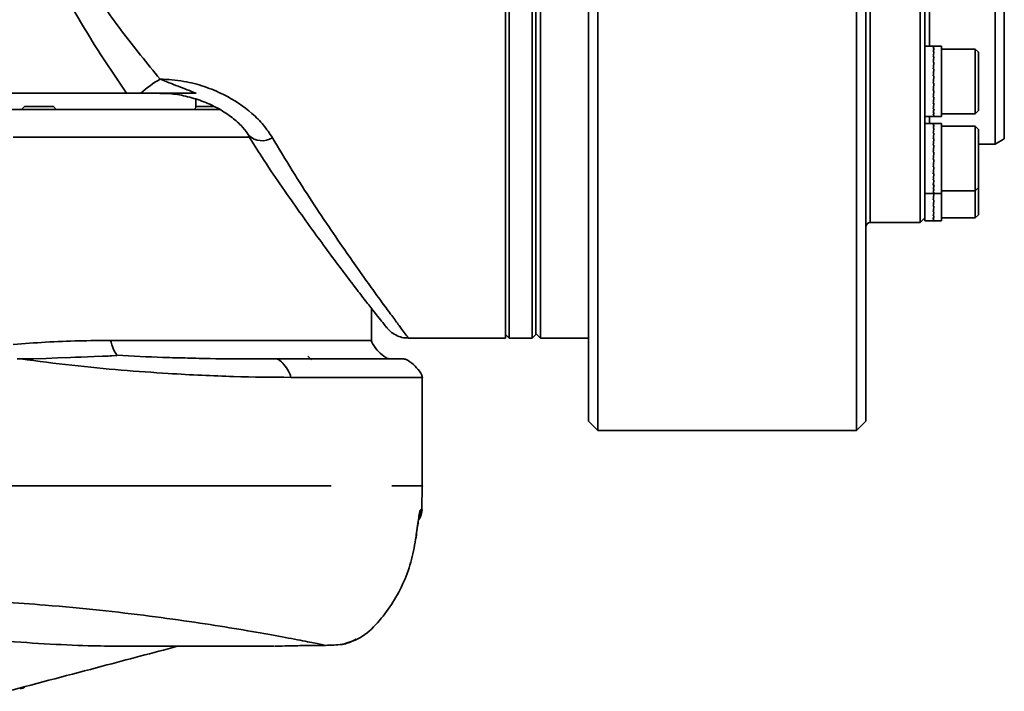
# Model space of a CAD drawing. Header units: millimetres. Extents: x -8713 to 3261, y -18743 to -8704.
# Tile 29 of 154: x -2946 to -2839, y -15488 to -15415. Entities that reach past the tile are written whole.
import ezdxf

# ---------------------------------------------------------------- set-up
doc = ezdxf.new("R2010")
doc.units = ezdxf.units.MM
doc.header["$LTSCALE"] = 10
doc.layers.add('细实线层', color=7, linetype='Continuous')

msp = doc.modelspace()

# ---------------------------------------------------------------- linework, layer by layer
at = {"layer": '细实线层', "linetype": 'Continuous', "lineweight": 35}
for p, q in [((-2892.98, -15339.48), (-2892.98, -15449.48)), ((-2890.48, -15339.48), (-2890.48, -15449.48)), ((-2890.08, -15449.08), (-2890.08, -15339.88)), ((-2889.58, -15339.48), (-2889.58, -15449.48)), ((-2853.88, -15351.98), (-2853.88, -15436.98)), ((-2848.48, -15436.98), (-2848.48, -15351.98)), ((-2840.38, -15428.48), (-2840.38, -15360.48)), ((-2839.38, -15361.06), (-2839.38, -15427.9)), ((-2884.38, -15458.48), (-2884.38, -15394.81)), ((-2854.38, -15394.81), (-2854.38, -15458.48)), ((-2883.38, -15395.98), (-2883.38, -15459.48)), ((-2855.38, -15459.48), (-2855.38, -15395.98)), ((-2893.38, -15408.47), (-2893.38, -15449.48)), ((-2847.98, -15411.97), (-2847.98, -15423.07)), ((-2847.01, -15417.9), (-2847.98, -15417.9)), ((-2846.99, -15417.95), (-2847.08, -15417.95)), ((-2847.08, -15417.95), (-2846.99, -15417.95)), ((-2846.18, -15417.9), (-2847.01, -15417.9)), ((-2846.18, -15424.39), (-2846.18, -15417.9)), ((-2846.99, -15418.16), (-2847.08, -15418.16)), ((-2847.08, -15418.16), (-2846.99, -15418.16)), ((-2846.99, -15418.52), (-2847.08, -15418.52)), ((-2847.08, -15418.52), (-2846.99, -15418.52)), ((-2846.99, -15419.02), (-2847.08, -15419.02)), ((-2847.08, -15419.02), (-2846.99, -15419.02)), ((-2842.53, -15418.2), (-2846.18, -15418.2)), ((-2842.18, -15418.55), (-2842.53, -15418.2)), ((-2842.53, -15425.2), (-2842.53, -15418.2)), ((-2842.18, -15418.55), (-2842.18, -15424.85)), ((-2847.08, -15419.63), (-2846.99, -15419.63)), ((-2846.99, -15419.64), (-2847.08, -15419.64)), ((-2846.99, -15420.34), (-2847.08, -15420.34)), ((-2847.08, -15420.34), (-2846.99, -15420.34)), ((-2846.99, -15421.11), (-2847.08, -15421.11)), ((-2847.08, -15421.11), (-2846.99, -15421.11)), ((-2846.99, -15421.11), (-2846.99, -15421.11)), ((-2846.99, -15421.9), (-2847.08, -15421.9)), ((-2847.08, -15421.9), (-2847.08, -15421.9)), ((-2847.08, -15421.9), (-2846.99, -15421.9)), ((-2934.38, -15422.98), (-3029.38, -15422.98)), ((-2932.84, -15422.98), (-2934.38, -15422.98)), ((-2847.98, -15423.07), (-2847.98, -15425.25)), ((-2846.99, -15422.69), (-2847.08, -15422.69)), ((-2847.08, -15422.69), (-2846.99, -15422.69)), ((-2945.45, -15424.43), (-2945.75, -15424.73)), ((-2945.45, -15424.43), (-2942.31, -15424.43)), ((-2942.01, -15424.73), (-2942.31, -15424.43)), ((-2926.78, -15424.43), (-2927.08, -15424.73)), ((-2926.88, -15424.53), (-2926.88, -15423.64)), ((-2926.78, -15424.43), (-2924.89, -15424.43)), ((-2846.99, -15423.43), (-2847.08, -15423.43)), ((-2847.08, -15423.43), (-2846.99, -15423.43)), ((-2846.99, -15424.1), (-2847.08, -15424.1)), ((-2847.08, -15424.1), (-2846.99, -15424.1)), ((-2846.18, -15425.5), (-2846.18, -15424.39)), ((-2947.76, -15424.73), (-2924.23, -15424.73)), ((-2847.98, -15425.25), (-2847.98, -15432.67)), ((-2846.99, -15424.66), (-2847.08, -15424.66)), ((-2846.99, -15424.66), (-2847.08, -15424.66)), ((-2846.99, -15425.09), (-2847.08, -15425.09)), ((-2847.08, -15425.09), (-2846.99, -15425.09)), ((-2847.08, -15425.37), (-2846.99, -15425.37)), ((-2846.99, -15425.38), (-2847.08, -15425.38)), ((-2846.99, -15425.5), (-2847.08, -15425.5)), ((-2847.08, -15425.5), (-2846.99, -15425.5)), ((-2846.18, -15425.2), (-2842.53, -15425.2)), ((-2842.53, -15425.2), (-2842.18, -15424.85)), ((-2847.98, -15425.5), (-2847.01, -15425.5)), ((-2847.02, -15426.25), (-2847.98, -15426.25)), ((-2846.99, -15426.28), (-2847.08, -15426.28)), ((-2847.08, -15426.28), (-2846.99, -15426.28)), ((-2846.99, -15426.47), (-2847.08, -15426.47)), ((-2847.08, -15426.47), (-2846.99, -15426.47)), ((-2846.18, -15426.25), (-2847.02, -15426.25)), ((-2847.01, -15425.5), (-2846.18, -15425.5)), ((-2846.18, -15433.56), (-2846.18, -15426.25)), ((-2842.53, -15426.55), (-2846.18, -15426.55)), ((-2842.18, -15426.9), (-2842.53, -15426.55)), ((-2842.53, -15433.55), (-2842.53, -15426.55)), ((-2846.99, -15426.81), (-2847.08, -15426.81)), ((-2847.08, -15426.81), (-2846.99, -15426.81)), ((-2846.99, -15427.29), (-2847.08, -15427.29)), ((-2847.08, -15427.29), (-2846.99, -15427.29)), ((-2842.18, -15426.9), (-2842.18, -15433.2)), ((-2920.99, -15427.73), (-2946.65, -15427.73)), ((-2846.99, -15427.9), (-2847.08, -15427.9)), ((-2847.08, -15427.9), (-2846.99, -15427.9)), ((-2846.99, -15428.6), (-2847.08, -15428.6)), ((-2847.08, -15428.6), (-2846.99, -15428.6)), ((-2842.18, -15428.48), (-2840.38, -15428.48)), ((-2840.38, -15428.48), (-2839.38, -15427.9)), ((-2846.99, -15429.36), (-2847.08, -15429.36)), ((-2847.08, -15429.36), (-2846.99, -15429.36)), ((-2846.99, -15429.36), (-2846.99, -15429.36)), ((-2846.99, -15430.15), (-2847.08, -15430.15)), ((-2847.08, -15430.15), (-2847.08, -15430.15)), ((-2847.08, -15430.15), (-2846.99, -15430.15)), ((-2846.99, -15430.94), (-2847.08, -15430.94)), ((-2847.08, -15430.94), (-2846.99, -15430.94)), ((-2846.99, -15431.69), (-2847.08, -15431.69)), ((-2847.08, -15431.69), (-2846.99, -15431.69)), ((-2847.98, -15432.67), (-2847.98, -15433.85)), ((-2846.99, -15432.36), (-2847.08, -15432.36)), ((-2847.08, -15432.36), (-2846.99, -15432.36)), ((-2846.99, -15432.94), (-2847.08, -15432.94)), ((-2847.08, -15432.94), (-2846.99, -15432.94)), ((-2847.98, -15433.85), (-2847.02, -15433.85)), ((-2847.98, -15433.85), (-2847.98, -15436.45)), ((-2846.99, -15433.39), (-2847.08, -15433.39)), ((-2847.08, -15433.39), (-2846.99, -15433.39)), ((-2846.99, -15433.69), (-2847.08, -15433.69)), ((-2846.99, -15433.69), (-2847.08, -15433.69)), ((-2846.99, -15433.84), (-2847.08, -15433.84)), ((-2847.08, -15433.84), (-2846.99, -15433.84)), ((-2847.02, -15433.85), (-2846.18, -15433.85)), ((-2846.18, -15433.55), (-2842.53, -15433.55)), ((-2846.18, -15433.85), (-2846.18, -15433.56)), ((-2846.18, -15436.78), (-2846.18, -15433.85)), ((-2842.53, -15433.55), (-2842.18, -15433.2)), ((-2842.53, -15436.48), (-2842.53, -15433.55)), ((-2842.18, -15433.2), (-2842.18, -15436.13)), ((-2846.99, -15434.53), (-2847.08, -15434.53)), ((-2847.08, -15434.53), (-2846.99, -15434.53)), ((-2846.99, -15435.21), (-2847.08, -15435.21)), ((-2847.08, -15435.21), (-2846.99, -15435.21)), ((-2847.08, -15435.8), (-2846.99, -15435.8)), ((-2846.99, -15435.81), (-2847.08, -15435.81)), ((-2842.53, -15436.48), (-2842.18, -15436.13)), ((-2853.88, -15436.98), (-2848.48, -15436.98)), ((-2848.48, -15436.98), (-2847.98, -15436.48)), ((-2847.98, -15436.45), (-2847.98, -15436.78)), ((-2847.98, -15436.78), (-2847.03, -15436.78)), ((-2846.99, -15436.27), (-2847.08, -15436.27)), ((-2847.08, -15436.27), (-2846.99, -15436.27)), ((-2846.99, -15436.59), (-2847.08, -15436.59)), ((-2847.08, -15436.59), (-2846.99, -15436.59)), ((-2846.99, -15436.76), (-2847.08, -15436.76)), ((-2847.08, -15436.76), (-2846.99, -15436.76)), ((-2847.03, -15436.78), (-2846.18, -15436.78)), ((-2846.18, -15436.48), (-2842.53, -15436.48)), ((-2907.88, -15449.73), (-2907.88, -15446.27)), ((-2903.91, -15449.48), (-2893.38, -15449.48)), ((-2893.38, -15449.08), (-2892.98, -15449.48)), ((-2892.98, -15449.48), (-2890.48, -15449.48)), ((-2890.48, -15449.48), (-2890.08, -15449.08)), ((-2890.08, -15448.98), (-2889.58, -15449.48)), ((-2889.58, -15449.48), (-2884.38, -15449.48)), ((-2945.85, -15451.73), (-2946.25, -15451.73)), ((-2914.38, -15451.83), (-2914.78, -15451.43)), ((-2902.38, -15465.48), (-2902.38, -15453.62)), ((-2884.38, -15458.48), (-2883.38, -15459.48)), ((-2855.38, -15459.48), (-2854.38, -15458.48)), ((-2883.38, -15459.48), (-2855.38, -15459.48)), ((-2913.38, -15465.48), (-2913.38, -15465.48)), ((-2902.42, -15468.04), (-2902.38, -15465.38)), ((-2935.05, -15482.83), (-2918.38, -15482.83))]:
    msp.add_line(p, q, dxfattribs=at)
at = {"layer": '细实线层', "linetype": 'Continuous', "lineweight": 35, "flags": 128}
msp.add_lwpolyline([(-2945.85, -15451.73), (-2944.47, -15451.71), (-2943.11, -15451.67), (-2941.82, -15451.62), (-2940.46, -15451.57), (-2939.9, -15451.55), (-2939.29, -15451.53), (-2938.61, -15451.51), (-2937.88, -15451.48), (-2936.98, -15451.44), (-2936.73, -15451.43), (-2936.66, -15451.43), (-2936.63, -15451.43), (-2936.62, -15451.43), (-2936.62, -15451.43), (-2936.62, -15451.43), (-2936.62, -15451.43), (-2936.62, -15451.43), (-2936.62, -15451.43), (-2936.62, -15451.43), (-2936.62, -15451.43), (-2936.62, -15451.43), (-2936.62, -15451.43), (-2936.38, -15451.42), (-2936.17, -15451.41), (-2936, -15451.4), (-2935.56, -15451.37), (-2935.46, -15451.35), (-2935.43, -15451.35), (-2935.43, -15451.34), (-2935.43, -15451.34), (-2935.43, -15451.34), (-2935.43, -15451.34)], dxfattribs=at)
at = {"layer": '细实线层', "linetype": 'Continuous', "lineweight": 35}
for centre, radius, start, end in [((-2924.73, -15431.84), 12.01, 120.1933, 132.5167), ((-2919.71, -15425.99), 2.13, 227.2806, 301.6277), ((-2853.88, -15437.48), 0.5, 90, 180), ((-2904.4, -15467.98), 2, 324.9789, 358.2629), ((-2904.55, -15467.98), 2, 333.1601, 358.281)]:
    msp.add_arc(centre, radius, start, end, dxfattribs=at)
for centre, major_axis, ratio, start_param, end_param in [((-2846.99, -15421.7), (-0.02, 3.8), 0.113756, 6.282501, 6.439778), ((-2847.08, -15421.7), (0.07, 3.8), 0.112476, 0.107084, 0.15911), ((-2846.99, -15421.7), (0.07, 3.8), 0.112472, 0.159309, 0.368749), ((-2847.08, -15421.7), (0.16, 3.8), 0.10617, 0.161463, 0.370903), ((-2846.99, -15421.7), (0.16, 3.8), 0.106161, 0.371102, 0.580541), ((-2847.08, -15421.7), (0.24, 3.8), 0.095167, 0.372478, 0.581917), ((-2846.99, -15421.7), (0.24, 3.8), 0.095155, 0.582115, 0.791555), ((-2847.08, -15421.7), (0.31, 3.8), 0.080027, 0.582447, 0.791886), ((-2846.99, -15421.7), (0.31, 3.8), 0.080011, 0.792083, 1.001523), ((-2847.08, -15421.7), (0.36, 3.8), 0.061479, 0.791294, 1.000734), ((-2847.08, -15421.7), (0.4, 3.8), 0.040366, 0.999138, 1.208577), ((-2846.99, -15421.7), (0.36, 3.8), 0.06146, 1.00093, 1.210369), ((-2846.99, -15421.7), (0.4, 3.8), 0.040345, 1.208772, 1.418212), ((-2847.08, -15421.7), (0.43, 3.8), 0.017597, 1.206258, 1.415697), ((-2846.99, -15421.7), (0.43, 3.8), 0.017575, 1.415892, 1.625332), ((-2847.08, -15421.7), (0.43, 3.8), 0.005886, 4.660699, 4.870138), ((-2846.99, -15421.7), (0.43, 3.8), 0.005908, 4.451064, 4.660504), ((-2847.08, -15421.7), (0.42, 3.8), 0.02913, 4.453798, 4.663237), ((-2846.99, -15421.7), (0.42, 3.8), 0.029152, 4.244163, 4.453603), ((-2847.08, -15421.7), (0.39, 3.8), 0.051187, 4.246359, 4.455799), ((-2846.99, -15421.7), (0.39, 3.8), 0.051207, 4.036724, 4.246164), ((-2847.08, -15421.7), (0.34, 3.8), 0.071129, 4.03804, 4.247479), ((-2846.99, -15421.7), (0.34, 3.8), 0.071146, 3.828403, 4.037843), ((-2847.08, -15421.7), (0.27, 3.8), 0.088072, 3.828634, 4.038074), ((-2846.99, -15421.7), (0.27, 3.8), 0.088086, 3.618997, 3.828437), ((-2847.08, -15421.7), (0.2, 3.8), 0.101225, 3.618121, 3.82756), ((-2846.99, -15421.7), (0.2, 3.8), 0.101236, 3.408483, 3.617922), ((-2847.08, -15421.7), (0.11, 3.8), 0.109936, 3.406673, 3.616113), ((-2847.08, -15421.7), (0.02, 3.8), 0.113755, 3.19464, 3.404079), ((-2846.99, -15421.7), (0.11, 3.8), 0.109942, 3.197034, 3.406474), ((-2847.08, -15421.7), (-0.07, 3.8), 0.112476, 3.087203, 3.191922), ((-2846.99, -15421.7), (0.02, 3.8), 0.113756, 3.142277, 3.19444), ((-2846.99, -15430.05), (-0.03, 3.8), 0.113556, 6.28216, 6.413257), ((-2847.08, -15430.05), (0.06, 3.8), 0.112915, 0.08024, 0.1326), ((-2846.99, -15430.05), (0.06, 3.8), 0.112912, 0.1328, 0.34224), ((-2847.08, -15430.05), (0.15, 3.8), 0.107224, 0.135024, 0.344464), ((-2846.99, -15430.05), (0.15, 3.8), 0.107216, 0.344663, 0.554103), ((-2847.08, -15430.05), (0.23, 3.8), 0.096782, 0.346154, 0.555594), ((-2846.99, -15430.05), (0.23, 3.8), 0.09677, 0.555792, 0.765232), ((-2847.08, -15430.05), (0.3, 3.8), 0.082122, 0.556262, 0.765702), ((-2846.99, -15430.05), (0.3, 3.8), 0.082107, 0.765899, 0.975339), ((-2847.08, -15430.05), (0.36, 3.8), 0.063956, 0.765247, 0.974687), ((-2846.99, -15430.05), (0.36, 3.8), 0.063938, 0.974883, 1.184323), ((-2847.08, -15430.05), (0.4, 3.8), 0.043115, 0.973204, 1.182643), ((-2846.99, -15430.05), (0.4, 3.8), 0.043094, 1.182839, 1.392278), ((-2847.08, -15430.05), (0.43, 3.8), 0.020502, 1.180395, 1.389834), ((-2846.99, -15430.05), (0.43, 3.8), 0.02048, 1.390029, 1.599468), ((-2847.08, -15430.05), (0.43, 3.8), 0.002944, 4.686544, 4.895984), ((-2846.99, -15430.05), (0.43, 3.8), 0.002966, 4.47691, 4.68635), ((-2847.08, -15430.05), (0.42, 3.8), 0.02627, 4.479681, 4.689121), ((-2846.99, -15430.05), (0.42, 3.8), 0.026292, 4.270047, 4.479486), ((-2847.08, -15430.05), (0.39, 3.8), 0.048527, 4.272331, 4.481771), ((-2846.99, -15430.05), (0.39, 3.8), 0.048547, 4.062696, 4.272136), ((-2847.08, -15430.05), (0.35, 3.8), 0.068782, 4.064136, 4.273576), ((-2846.99, -15430.05), (0.35, 3.8), 0.0688, 3.8545, 4.06394), ((-2847.08, -15430.05), (0.28, 3.8), 0.086146, 3.854872, 4.064312), ((-2846.99, -15430.05), (0.28, 3.8), 0.086161, 3.645235, 3.854674), ((-2847.08, -15430.05), (0.21, 3.8), 0.099812, 3.644492, 3.853931), ((-2846.99, -15430.05), (0.21, 3.8), 0.099823, 3.434853, 3.644293), ((-2847.08, -15430.05), (0.12, 3.8), 0.109108, 3.433145, 3.642584), ((-2846.99, -15430.05), (0.12, 3.8), 0.109115, 3.223506, 3.432945), ((-2847.08, -15430.05), (0.03, 3.8), 0.113554, 3.221161, 3.4306), ((-2846.99, -15432.98), (0.42, 3.8), 0.023415, 4.295923, 4.505363), ((-2847.08, -15432.98), (0.4, 3.8), 0.045836, 4.29829, 4.50773), ((-2846.99, -15430.05), (0.03, 3.8), 0.113556, 3.142618, 3.220961), ((-2847.08, -15430.05), (-0.06, 3.8), 0.112915, 3.139892, 3.218432), ((-2846.99, -15432.98), (0.4, 3.8), 0.045856, 4.088655, 4.298095), ((-2847.08, -15432.98), (0.35, 3.8), 0.066391, 4.090216, 4.299656), ((-2846.99, -15432.98), (0.35, 3.8), 0.066409, 3.88058, 4.09002), ((-2847.08, -15432.98), (0.29, 3.8), 0.084163, 3.881092, 4.090532), ((-2847.08, -15432.98), (0.22, 3.8), 0.098331, 3.670847, 3.880286), ((-2846.99, -15432.98), (0.29, 3.8), 0.084178, 3.671455, 3.880895), ((-2846.99, -15432.98), (0.22, 3.8), 0.098342, 3.461209, 3.670648), ((-2847.08, -15432.98), (0.14, 3.8), 0.108204, 3.459606, 3.669046), ((-2846.99, -15432.98), (0.14, 3.8), 0.108211, 3.249967, 3.459407), ((-2847.08, -15432.98), (0.05, 3.8), 0.113274, 3.247679, 3.457118), ((-2846.99, -15432.98), (0.05, 3.8), 0.113277, 3.142956, 3.247479), ((-2847.08, -15432.98), (-0.05, 3.8), 0.113274, 3.140226, 3.244946)]:
    msp.add_ellipse(centre, major_axis=major_axis, ratio=ratio, start_param=start_param, end_param=end_param, dxfattribs=at)
for points, knots in [([(-2912.33, -15347.48), (-2913.42, -15348.59), (-2915.59, -15350.81), (-2919.28, -15354.67), (-2923.3, -15358.98), (-2927.63, -15363.76), (-2932.14, -15369.06), (-2936.07, -15374.2), (-2939.33, -15379.05), (-2941.69, -15383.34), (-2943.41, -15387.65), (-2944.33, -15391.73), (-2944.44, -15395.69), (-2944.02, -15398.61), (-2943.14, -15402.04), (-2941.6, -15405.89), (-2938.62, -15411.07), (-2934.97, -15416.3), (-2932.17, -15419.74), (-2930.77, -15421.45)], [0, 0, 0, 0, 0.070897, 0.142031, 0.213022, 0.291402, 0.369948, 0.448298, 0.502779, 0.557191, 0.602261, 0.647212, 0.685556, 0.723923, 0.737827, 0.795136, 0.852633, 0.926289, 1, 1, 1, 1]), ([(-2934.38, -15422.98), (-2935.56, -15421.24), (-2937.93, -15417.75), (-2941.1, -15412.36), (-2943.74, -15406.88), (-2945.33, -15402.3), (-2945.84, -15399.44), (-2946, -15398.54)], [0, 0, 0, 0, 0.239923, 0.481719, 0.689986, 0.902025, 1, 1, 1, 1]), ([(-2847.48, -15413.01), (-2847.48, -15413.13), (-2847.48, -15414.98), (-2847.48, -15416.49), (-2847.48, -15417.9)], [0, 0, 0, 0, 0.0644, 1, 1, 1, 1]), ([(-2930.77, -15421.45), (-2929.9, -15421.5), (-2928.27, -15421.6), (-2925.95, -15422.22), (-2923.37, -15423.28), (-2921.2, -15424.74), (-2919.52, -15426.4), (-2918.91, -15427.33), (-2918.6, -15427.8)], [0, 0, 0, 0, 0.171926, 0.325784, 0.479663, 0.73935, 0.869727, 1, 1, 1, 1]), ([(-2930.77, -15421.45), (-2930.11, -15421.71), (-2928.81, -15422.23), (-2927.51, -15422.73), (-2926.86, -15422.98)], [0, 0, 0, 0, 0.499568, 1, 1, 1, 1]), ([(-2926.86, -15422.98), (-2926.88, -15422.98), (-2927.61, -15422.98), (-2929.71, -15422.98), (-2931.62, -15422.98), (-2932.84, -15422.98)], [0, 0, 0, 0, 0.006593, 0.3640399, 1, 1, 1, 1]), ([(-2930.78, -15423), (-2930.43, -15423), (-2929.49, -15423.01), (-2927.95, -15423.28), (-2926.21, -15423.79), (-2924.55, -15424.54), (-2923.11, -15425.46), (-2922.03, -15426.41), (-2921.4, -15427.14), (-2921.21, -15427.48), (-2921.17, -15427.56)], [0, 0, 0, 0, 0.087424, 0.232782, 0.390427, 0.549829, 0.705277, 0.850788, 0.967546, 1, 1, 1, 1]), ([(-2847.48, -15425.5), (-2847.48, -15425.64), (-2847.48, -15425.99), (-2847.48, -15426.15), (-2847.48, -15426.25)], [0, 0, 0, 0, 0.400809, 1, 1, 1, 1]), ([(-2921.19, -15427.59), (-2920.71, -15428.36), (-2919.57, -15430.18), (-2917.78, -15432.83), (-2915.88, -15435.54), (-2914.09, -15438.02), (-2912.46, -15440.25), (-2911.01, -15442.2), (-2909.73, -15443.89), (-2908.63, -15445.31), (-2907.73, -15446.47), (-2907.02, -15447.36), (-2906.53, -15447.98), (-2906.29, -15448.27), (-2906.21, -15448.36), (-2906.21, -15448.37), (-2906.21, -15448.37)], [0, 0, 0, 0, 0.0640345, 0.1517996, 0.2390987, 0.3252058, 0.4098311, 0.4915073, 0.571958, 0.6510132, 0.7284028, 0.8040103, 0.8778691, 0.9501438, 0.9855336, 1, 1, 1, 1]), ([(-2918.6, -15427.8), (-2917.88, -15429), (-2916.44, -15431.41), (-2914.3, -15434.74), (-2912.23, -15437.84), (-2909.89, -15441.23), (-2907.93, -15443.98), (-2906.4, -15446.08), (-2905.44, -15447.38), (-2904.69, -15448.39), (-2904.18, -15449.08), (-2903.9, -15449.45), (-2903.91, -15449.44), (-2903.91, -15449.44)], [0, 0, 0, 0, 0.0959555, 0.1919068, 0.2903816, 0.3888432, 0.5465248, 0.6275152, 0.7084963, 0.7879106, 0.8673182, 0.9496828, 1, 1, 1, 1]), ([(-2906.21, -15448.37), (-2906.21, -15448.37), (-2906.2, -15448.38), (-2906.2, -15448.38), (-2906.19, -15448.39), (-2906.18, -15448.4), (-2906.17, -15448.41), (-2906.15, -15448.44), (-2906.11, -15448.49), (-2905.93, -15448.68), (-2905.55, -15449), (-2904.94, -15449.31), (-2904.36, -15449.48), (-2904.01, -15449.46), (-2903.91, -15449.45)], [0, 0, 0, 0, 0.05143, 0.179767, 0.230066, 0.247918, 0.255528, 0.263446, 0.281801, 0.315239, 0.487529, 0.703597, 0.90885, 1, 1, 1, 1]), ([(-2946.65, -15450.18), (-2945.48, -15450.08), (-2943.07, -15449.89), (-2939.53, -15449.76), (-2937.23, -15449.74), (-2936.09, -15449.73)], [0, 0, 0, 0, 0.320204, 0.660702, 1, 1, 1, 1]), ([(-2935.43, -15451.34), (-2935.51, -15451.21), (-2935.72, -15450.88), (-2935.94, -15450.39), (-2936.07, -15449.96), (-2936.08, -15449.79), (-2936.09, -15449.73)], [0, 0, 0, 0, 0.283958, 0.75841, 0.908564, 1, 1, 1, 1]), ([(-2936.09, -15449.73), (-2933.98, -15449.73), (-2929.78, -15449.73), (-2924.23, -15449.73), (-2919.34, -15449.73), (-2915.25, -15449.73), (-2911.99, -15449.73), (-2909.64, -15449.73), (-2908.15, -15449.73), (-2907.97, -15449.73), (-2907.88, -15449.73)], [0, 0, 0, 0, 0.125002, 0.250003, 0.375005, 0.500007, 0.625008, 0.75001, 0.875012, 1, 1, 1, 1]), ([(-2905.88, -15451.73), (-2905.94, -15451.72), (-2906.1, -15451.7), (-2906.54, -15451.46), (-2907.12, -15450.97), (-2907.6, -15450.39), (-2907.84, -15449.95), (-2907.87, -15449.79), (-2907.88, -15449.73)], [0, 0, 0, 0, 0.065254, 0.170351, 0.500104, 0.829824, 0.934861, 1, 1, 1, 1]), ([(-2916.62, -15453.73), (-2918.62, -15453.72), (-2922.63, -15453.68), (-2928.98, -15453.39), (-2934.92, -15452.96), (-2940.27, -15452.46), (-2943.99, -15451.97), (-2945.85, -15451.73)], [0, 0, 0, 0, 0.250127, 0.500055, 0.66664, 0.833293, 1, 1, 1, 1]), ([(-2935.43, -15451.34), (-2933.74, -15451.43), (-2931.28, -15451.56), (-2929.08, -15451.61), (-2928.39, -15451.62)], [0, 0, 0, 0, 0.685565, 1, 1, 1, 1]), ([(-2928.39, -15451.62), (-2927.56, -15451.65), (-2925.02, -15451.72), (-2922.13, -15451.72), (-2919.62, -15451.73), (-2918.6, -15451.73), (-2918.14, -15451.73)], [0, 0, 0, 0, 0.213756, 0.654527, 0.848177, 1, 1, 1, 1]), ([(-2918.14, -15451.73), (-2918.1, -15451.74), (-2917.97, -15451.77), (-2917.64, -15452.01), (-2917.2, -15452.49), (-2916.83, -15453.07), (-2916.65, -15453.5), (-2916.63, -15453.67), (-2916.62, -15453.73)], [0, 0, 0, 0, 0.063848, 0.168698, 0.5, 0.831302, 0.936152, 1, 1, 1, 1]), ([(-2918.14, -15451.73), (-2916.74, -15451.73), (-2913.93, -15451.73), (-2910.54, -15451.73), (-2907.81, -15451.73), (-2905.85, -15451.73), (-2904.61, -15451.73), (-2904.46, -15451.73), (-2904.38, -15451.73)], [0, 0, 0, 0, 0.1660043, 0.3329266, 0.500015, 0.6661223, 0.8327752, 1, 1, 1, 1]), ([(-2902.38, -15453.73), (-2902.39, -15453.67), (-2902.41, -15453.5), (-2902.65, -15453.07), (-2903.14, -15452.49), (-2903.72, -15452.01), (-2904.15, -15451.77), (-2904.32, -15451.74), (-2904.38, -15451.73)], [0, 0, 0, 0, 0.06386, 0.168712, 0.500001, 0.83129, 0.936141, 1, 1, 1, 1]), ([(-2902.38, -15453.73), (-2902.38, -15453.73), (-2902.24, -15453.73), (-2902.72, -15453.73), (-2903.88, -15453.73), (-2905.93, -15453.73), (-2908.75, -15453.73), (-2912.26, -15453.73), (-2915.17, -15453.73), (-2916.62, -15453.73)], [0, 0, 0, 0, 0.000804, 0.167676, 0.334524, 0.500376, 0.667472, 0.834081, 1, 1, 1, 1]), ([(-2912.26, -15465.48), (-2913, -15465.48), (-2914.95, -15465.48), (-2918.83, -15465.48), (-2923.73, -15465.48), (-2929.15, -15465.48), (-2934.98, -15465.48), (-2941.16, -15465.48), (-2947.83, -15465.48), (-2954.93, -15465.48), (-2959.9, -15465.48), (-2962.38, -15465.48)], [0, 0, 0, 0, 0.068561, 0.181934, 0.295668, 0.40904, 0.522411, 0.636143, 0.749512, 0.874756, 1, 1, 1, 1]), ([(-2912.23, -15465.48), (-2913.06, -15465.48), (-2915.29, -15465.48), (-2919.87, -15465.48), (-2925.75, -15465.48), (-2932.3, -15465.48), (-2939.36, -15465.48), (-2946.81, -15465.48), (-2954.53, -15465.48), (-2959.76, -15465.48), (-2962.38, -15465.48)], [0, 0, 0, 0, 0.077548, 0.20893, 0.341003, 0.472849, 0.604295, 0.736611, 0.868067, 1, 1, 1, 1]), ([(-2902.38, -15465.48), (-2902.38, -15465.48), (-2902.21, -15465.48), (-2902.84, -15465.48), (-2903.9, -15465.48), (-2905.23, -15465.48), (-2905.67, -15465.48)], [0, 0, 0, 0, 0.002913, 0.401941, 0.80302, 1, 1, 1, 1]), ([(-2903.1, -15471.26), (-2903.07, -15471.02), (-2902.98, -15470.42), (-2902.86, -15469.51), (-2902.74, -15468.69), (-2902.63, -15468.15), (-2902.57, -15468.07), (-2902.55, -15468.04)], [0, 0, 0, 0, 0.144415, 0.363972, 0.578468, 0.789675, 1, 1, 1, 1]), ([(-2902.55, -15468.04), (-2902.46, -15468.04), (-2902.36, -15468.04), (-2902.41, -15468.04), (-2902.41, -15468.04)], [0, 0, 0, 0, 0.964252, 1, 1, 1, 1]), ([(-2903.08, -15471.22), (-2903.06, -15471.08), (-2903, -15470.61), (-2902.9, -15469.87), (-2902.79, -15469.17), (-2902.73, -15468.81), (-2902.7, -15468.68), (-2902.7, -15468.7), (-2902.7, -15468.7)], [0, 0, 0, 0, 0.121222, 0.398792, 0.663603, 0.862754, 0.972764, 1, 1, 1, 1]), ([(-2911.06, -15482.62), (-2910.39, -15482.43), (-2908.91, -15482), (-2907.18, -15480.31), (-2905.67, -15478.34), (-2904.44, -15476.13), (-2903.55, -15473.76), (-2903.25, -15472.09), (-2903.1, -15471.26)], [0, 0, 0, 0, 0.1413687, 0.3118738, 0.4823534, 0.6529713, 0.8263755, 1, 1, 1, 1]), ([(-2912.86, -15482.73), (-2913.23, -15482.65), (-2913.97, -15482.5), (-2916.11, -15482.08), (-2918.98, -15481.54), (-2922.62, -15480.91), (-2926.92, -15480.23), (-2931.83, -15479.55), (-2937.26, -15478.91), (-2942.65, -15478.4), (-2947.79, -15478.04), (-2952.57, -15477.79), (-2957.45, -15477.63), (-2960.73, -15477.61), (-2962.38, -15477.6)], [0, 0, 0, 0, 0.088929, 0.177858, 0.269197, 0.360539, 0.451881, 0.543222, 0.634564, 0.725902, 0.794427, 0.862952, 0.931476, 1, 1, 1, 1]), ([(-2935.05, -15482.82), (-2936.19, -15482.81), (-2938.72, -15482.79), (-2943.23, -15482.57), (-2948.48, -15482.22), (-2954.21, -15481.75), (-2958.38, -15481.38), (-2960.46, -15481.2)], [0, 0, 0, 0, 0.16832, 0.3737, 0.579091, 0.789534, 1, 1, 1, 1]), ([(-2947.31, -15487.7), (-2943.88, -15486.8), (-2937.73, -15485.17), (-2931.58, -15483.55), (-2928.86, -15482.83)], [0, 0, 0, 0, 0.557687, 1, 1, 1, 1]), ([(-2918.32, -15482.83), (-2918.32, -15482.83), (-2918.32, -15482.83), (-2918.31, -15482.83), (-2918.31, -15482.83)], [0, 0, 0, 0, 0.022276, 1, 1, 1, 1]), ([(-2918.31, -15482.83), (-2918.25, -15482.82), (-2918.11, -15482.82), (-2916.97, -15482.79), (-2915.2, -15482.75), (-2913.65, -15482.74), (-2912.86, -15482.73)], [0, 0, 0, 0, 0.210046, 0.469486, 0.728328, 1, 1, 1, 1]), ([(-2912.86, -15482.73), (-2912.86, -15482.73), (-2912.27, -15482.73), (-2911.66, -15482.67), (-2911.06, -15482.62)], [0, 0, 0, 0, 0.000033, 1, 1, 1, 1]), ([(-2909.53, -15482.06), (-2909.91, -15482.26), (-2910.4, -15482.51), (-2910.94, -15482.6), (-2911.06, -15482.62)], [0, 0, 0, 0, 0.776721, 1, 1, 1, 1]), ([(-2945.36, -15487.19), (-2945.4, -15487.23), (-2945.47, -15487.32), (-2945.78, -15487.39), (-2945.92, -15487.42)], [0, 0, 0, 0, 0.538182, 1, 1, 1, 1])]:
    msp.add_open_spline(points, degree=3, knots=knots, dxfattribs=at)

doc.saveas('drawing.dxf')
